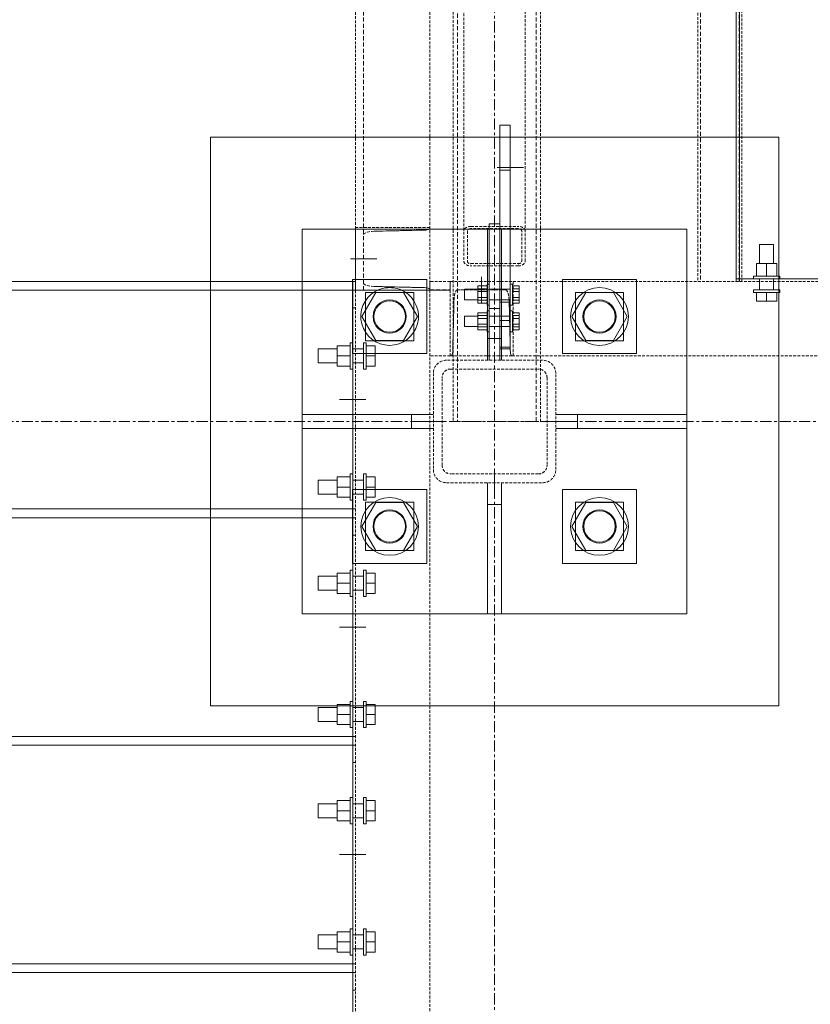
# Model space of a CAD drawing. Header units: millimetres. Extents: x -11210 to 34147, y -5506 to 4553.
# Tile 17 of 33: x 17525 to 18429, y 295 to 1421. Entities that reach past the tile are written whole.
import ezdxf

# ---------------------------------------------------------------- set-up
doc = ezdxf.new("R2010")
doc.units = ezdxf.units.MM
for name, pattern in [('Linia siatki', [22.225, 12.7, -3.175, 3.175, -3.175]), ('Ukryty', [7.14375, 4.7625, -2.38125]), ('Wyburzony', [4.8, 3.2, -1.6])]:
    doc.linetypes.add(name, pattern=pattern)
for name, color, linetype, lineweight in [('S-BEAM', 12, 'Continuous', 9), ('S-FNDN', 32, 'Continuous', 15), ('S-FSTN', 2, 'Continuous', 9), ('S-GRID', 1, 'Continuous', 9)]:
    doc.layers.add(name, color=color, linetype=linetype, lineweight=lineweight)

# ---------------------------------------------------------------- blocks, each defined once
blk = doc.blocks.new('PF-1 - PF-1-624972--1_20 Kopia 1')
at = {"layer": 'S-FNDN', "lineweight": 9}
for p, q in [((-7220.7, 1286.5), (-7870.7, 1286.5)), ((-7870.7, 1286.5), (-7870.7, 636.5)), ((-7220.7, 636.5), (-7220.7, 1286.5)), ((-7870.7, 636.5), (-7220.7, 636.5))]:
    blk.add_line(p, q, dxfattribs=at)
blk = doc.blocks.new('STAL RK - Ksztaltowniki zamkniete kwadratowe - RK50x3-638208--1_20 Kopia 1')
at = {"layer": 'S-BEAM', "linetype": 'Wyburzony'}
for p, q in [((600, 22.4), (-600, 22.4)), ((-600, -27.6), (600, -27.6))]:
    blk.add_line(p, q, dxfattribs=at)
at = {"layer": 'S-BEAM', "linetype": 'Ukryty'}
for p, q in [((600, 19.4), (-600, 19.4)), ((-600, -24.6), (600, -24.6))]:
    blk.add_line(p, q, dxfattribs=at)
blk = doc.blocks.new('C - 638211--1_20 Kopia 1')
at = {"layer": 'S-BEAM', "linetype": 'Wyburzony'}
for p, q in [((-6225.2, 1121.5), (-7596.5, 1121.5)), ((-7524.6, 1121.5), (-7524.6, 1036.5)), ((-5788.4, 1121.5), (-7524.6, 1121.5)), ((-5788.4, 1121.5), (-6225.2, 1121.5)), ((-6225.2, 1121.5), (-6225.2, 1036.5)), ((-5788.4, 1036.5), (-5788.4, 1121.5)), ((-7596.5, 1036.5), (-7596.5, 1111.5)), ((-7532.9, 1112), (-7588.2, 1112)), ((-6445.3, 1112), (-6427.3, 1112)), ((-6295.3, 1112), (-6277.3, 1112)), ((-6174.9, 1112), (-5838.7, 1112)), ((-7592.1, 1100.1), (-7593.5, 1042.5)), ((-7527.7, 1042.5), (-7529, 1100.1)), ((-6206.9, 1042.5), (-6198.5, 1100.1)), ((-5815.2, 1100.1), (-5806.8, 1042.5)), ((-7525.8, 1036.5), (-7596.5, 1036.5)), ((-7525.7, 1036.5), (-5795, 1036.5)), ((-5795, 1036.5), (-5788.4, 1036.5)), ((-5788.4, 1036.5), (-5795, 1036.5))]:
    blk.add_line(p, q, dxfattribs=at)
at = {"layer": 'S-BEAM', "linetype": 'Wyburzony', "flags": 128}
for points in [[(-7588.2, 1112), (-7589.2, 1111.6), (-7590.1, 1110.4), (-7590.9, 1108.6), (-7591.5, 1106.1), (-7591.9, 1103.2), (-7592.1, 1100.1)], [(-7529, 1100.1), (-7529.2, 1103.2), (-7529.7, 1106.1), (-7530.3, 1108.6), (-7531.1, 1110.4), (-7532, 1111.6), (-7532.9, 1112)], [(-6198.5, 1100.1), (-6197.7, 1102.4), (-6196.2, 1104.7), (-6193.9, 1106.8), (-6190.9, 1108.6), (-6187.4, 1110), (-6183.5, 1111.1), (-6179.3, 1111.8), (-6174.9, 1112)], [(-5838.7, 1112), (-5834.4, 1111.8), (-5830.1, 1111.1), (-5826.2, 1110), (-5822.7, 1108.6), (-5819.7, 1106.8), (-5817.5, 1104.7), (-5815.9, 1102.4), (-5815.2, 1100.1)], [(-7593.5, 1042.5), (-7593.6, 1040.9), (-7593.8, 1039.5), (-7594.1, 1038.2), (-7594.5, 1037.3), (-7594.9, 1036.7), (-7595.3, 1036.5)], [(-7525.8, 1036.5), (-7526.2, 1036.7), (-7526.6, 1037.3), (-7527, 1038.2), (-7527.4, 1039.5), (-7527.6, 1040.9), (-7527.7, 1042.5)], [(-6217.8, 1036.5), (-6216.5, 1036.6), (-6214.3, 1037), (-6212.4, 1037.5), (-6210.6, 1038.2), (-6209.1, 1039.1), (-6208, 1040.2), (-6207.2, 1041.3), (-6206.9, 1042.5)], [(-5806.8, 1042.5), (-5806.4, 1041.3), (-5805.6, 1040.2), (-5804.5, 1039.1), (-5803, 1038.2), (-5801.3, 1037.5), (-5799.3, 1037), (-5797.2, 1036.6), (-5795.8, 1036.5)]]:
    blk.add_lwpolyline(points, dxfattribs=at)
blk = doc.blocks.new('C - C240-638213--1_20 Kopia 1')
at = {"layer": 'S-BEAM', "linetype": 'Ukryty'}
blk.add_line((-42, 12.8), (-18.8, 12.8), dxfattribs=at)
blk = doc.blocks.new('C - 638212--1_20 Kopia 1')
at = {"layer": 'S-BEAM', "linetype": 'Wyburzony'}
for p, q in [((-7619.7, 1036.5), (-7619.7, 1121.5)), ((-7596.5, 1121.5), (-7619.7, 1121.5)), ((-7524.6, 1036.5), (-7524.6, 1121.5)), ((-7596.5, 1111.5), (-7596.5, 1036.5)), ((-7588.2, 1112), (-7532.9, 1112)), ((-7593.5, 1042.5), (-7592.1, 1100.1)), ((-7529, 1100.1), (-7527.7, 1042.5)), ((-7596.5, 1036.5), (-7619.7, 1036.5))]:
    blk.add_line(p, q, dxfattribs=at)
at = {"layer": 'S-BEAM', "linetype": 'Wyburzony', "flags": 128}
for points in [[(-7592.1, 1100.1), (-7591.9, 1103.2), (-7591.5, 1106.1), (-7590.9, 1108.6), (-7590.1, 1110.4), (-7589.2, 1111.6), (-7588.2, 1112)], [(-7532.9, 1112), (-7532, 1111.6), (-7531.1, 1110.4), (-7530.3, 1108.6), (-7529.7, 1106.1), (-7529.2, 1103.2), (-7529, 1100.1)], [(-7595.3, 1036.5), (-7594.9, 1036.7), (-7594.5, 1037.3), (-7594.1, 1038.2), (-7593.8, 1039.5), (-7593.6, 1040.9), (-7593.5, 1042.5)], [(-7527.7, 1042.5), (-7527.6, 1040.9), (-7527.4, 1039.5), (-7527, 1038.2), (-7526.6, 1037.3), (-7526.2, 1036.7), (-7525.8, 1036.5)]]:
    blk.add_lwpolyline(points, dxfattribs=at)
blk = doc.blocks.new('C - 638218--1_20 Kopia 1')
at = {"layer": 'S-BEAM', "linetype": 'Wyburzony'}
for p, q in [((-7619.9, 1183.4), (-7704.9, 1183.4)), ((-7704.9, 1183.4), (-7704.9, 1111.5)), ((-7683.4, 1179), (-7625.9, 1180.3)), ((-7625.9, 1114.5), (-7683.4, 1115.9)), ((-7704.9, 1111.5), (-7704.9, -1236.7)), ((-7619.9, 1111.5), (-7619.9, 1112.6)), ((-7619.9, 1111.5), (-7619.9, -1236.7))]:
    blk.add_line(p, q, dxfattribs=at)
at = {"layer": 'S-BEAM', "linetype": 'Wyburzony', "flags": 128}
for points in [[(-7625.9, 1180.3), (-7624.3, 1180.4), (-7622.9, 1180.7), (-7621.6, 1181), (-7620.7, 1181.4), (-7620.1, 1181.8), (-7619.9, 1182.2)], [(-7695.4, 1175.2), (-7695, 1176), (-7693.8, 1176.9), (-7691.9, 1177.7), (-7689.5, 1178.4), (-7686.6, 1178.8), (-7683.4, 1179)], [(-7683.4, 1115.9), (-7686.6, 1116.1), (-7689.5, 1116.5), (-7691.9, 1117.1), (-7693.8, 1117.9), (-7695, 1118.8), (-7695.4, 1119.7)], [(-7619.9, 1112.7), (-7620.1, 1113.1), (-7620.7, 1113.5), (-7621.6, 1113.9), (-7622.9, 1114.2), (-7624.3, 1114.4), (-7625.9, 1114.5)]]:
    blk.add_lwpolyline(points, dxfattribs=at)
blk = doc.blocks.new('C - C240-638220--1_20 Kopia 1')
at = {"layer": 'S-BEAM', "linetype": 'Ukryty'}
blk.add_line((-581.5, 12.8), (581.5, 12.8), dxfattribs=at)
blk = doc.blocks.new('C - 638219--1_20 Kopia 1')
at = {"layer": 'S-BEAM', "linetype": 'Wyburzony'}
for p, q in [((-7704.9, 2274.5), (-7704.9, 1111.5)), ((-7619.9, 2274.5), (-7619.9, 1111.5)), ((-7704.9, 1183.4), (-7619.9, 1183.4)), ((-7704.9, 1111.5), (-7704.9, 1183.4)), ((-7625.9, 1180.3), (-7683.4, 1179)), ((-7683.4, 1115.9), (-7625.9, 1114.5)), ((-7619.9, 1112.6), (-7619.9, 1111.5))]:
    blk.add_line(p, q, dxfattribs=at)
at = {"layer": 'S-BEAM', "linetype": 'Wyburzony', "flags": 128}
for points in [[(-7619.9, 1182.2), (-7620.1, 1181.8), (-7620.7, 1181.4), (-7621.6, 1181), (-7622.9, 1180.7), (-7624.3, 1180.4), (-7625.9, 1180.3)], [(-7683.4, 1179), (-7686.6, 1178.8), (-7689.5, 1178.4), (-7691.9, 1177.7), (-7693.8, 1176.9), (-7695, 1176), (-7695.4, 1175.2)], [(-7695.4, 1119.7), (-7695, 1118.8), (-7693.8, 1117.9), (-7691.9, 1117.2), (-7689.5, 1116.5), (-7686.6, 1116.1), (-7683.4, 1115.9)], [(-7625.9, 1114.5), (-7624.3, 1114.4), (-7622.9, 1114.2), (-7621.6, 1113.9), (-7620.7, 1113.5), (-7620.1, 1113.1), (-7619.9, 1112.7)]]:
    blk.add_lwpolyline(points, dxfattribs=at)
blk = doc.blocks.new('SHS _EN 10210-2_ - 638226--1_20 Kopia 1')
at = {"layer": 'S-BEAM', "linetype": 'Wyburzony'}
for p, q in [((-7490.7, 1031.5), (-7600.7, 1031.5)), ((-7615.7, 1016.5), (-7615.7, 906.5)), ((-7595.7, 1021.5), (-7495.7, 1021.5)), ((-7475.7, 906.5), (-7475.7, 1016.5)), ((-7605.7, 911.5), (-7605.7, 1011.5)), ((-7485.7, 1011.5), (-7485.7, 911.5)), ((-7495.7, 901.5), (-7595.7, 901.5)), ((-7600.7, 891.5), (-7490.7, 891.5))]:
    blk.add_line(p, q, dxfattribs=at)
for centre, radius, start, end in [((-7600.7, 1016.5), 15, 90, 180), ((-7490.7, 1016.5), 15, 360, 90), ((-7595.7, 1011.5), 10, 90, 180), ((-7495.7, 1011.5), 10, 0, 90), ((-7600.7, 906.5), 15, 180, 270), ((-7595.7, 911.5), 10, 180, 270), ((-7495.7, 911.5), 10, 270, 0), ((-7490.7, 906.5), 15, 270, 0)]:
    blk.add_arc(centre, radius, start, end, dxfattribs=at)
blk = doc.blocks.new('STAL RK - Ksztaltowniki zamkniete kwadratowe - RK100x5-659188--1_20 Kopia 1')
at = {"layer": 'S-BEAM', "linetype": 'Wyburzony'}
for p, q in [((-626.9, 47.4), (-722.5, 47.4)), ((-722.5, 47.4), (-722.5, 37.4)), ((658.1, 47.4), (-622.7, 47.4)), ((-722.5, -42.6), (-722.5, 37.4)), ((-722.5, -42.6), (-722.5, -52.6)), ((-722.5, -52.6), (722.5, -52.6))]:
    blk.add_line(p, q, dxfattribs=at)
at = {"layer": 'S-BEAM', "linetype": 'Ukryty'}
for p, q in [((722.5, 42.4), (-722.5, 42.4)), ((-722.5, -47.6), (722.5, -47.6))]:
    blk.add_line(p, q, dxfattribs=at)
blk = doc.blocks.new('Family - 664421--1_20 Kopia 1')
at = {"layer": 'S-FSTN'}
for p, q in [((-7765.7, 969.5), (-7640.7, 969.5)), ((-7765.7, 953.5), (-7765.7, 969.5)), ((-7640.7, 969.5), (-7615.7, 969.5)), ((-7640.7, 953.5), (-7640.7, 969.5)), ((-7640.7, 953.5), (-7765.7, 953.5)), ((-7615.7, 953.5), (-7640.7, 953.5))]:
    blk.add_line(p, q, dxfattribs=at)
blk = doc.blocks.new('Family - 664422--1_20 Kopia 1')
at = {"layer": 'S-FSTN'}
for p, q in [((-7553.7, 866.5), (-7553.7, 891.5)), ((-7537.7, 891.5), (-7537.7, 866.5)), ((-7553.7, 741.5), (-7553.7, 866.5)), ((-7537.7, 866.5), (-7553.7, 866.5)), ((-7537.7, 866.5), (-7537.7, 741.5)), ((-7537.7, 741.5), (-7553.7, 741.5))]:
    blk.add_line(p, q, dxfattribs=at)
blk = doc.blocks.new('Family - 664423--1_20 Kopia 1')
at = {"layer": 'S-FSTN'}
for p, q in [((-7553.7, 1056.5), (-7553.7, 1181.5)), ((-7553.7, 1181.5), (-7537.7, 1181.5)), ((-7537.7, 1181.5), (-7537.7, 1056.5)), ((-7553.7, 1031.5), (-7553.7, 1056.5)), ((-7553.7, 1056.5), (-7537.7, 1056.5)), ((-7537.7, 1056.5), (-7537.7, 1031.5))]:
    blk.add_line(p, q, dxfattribs=at)
blk = doc.blocks.new('Family - 664424--1_20 Kopia 1')
at = {"layer": 'S-FSTN'}
for p, q in [((-7475.7, 969.5), (-7450.7, 969.5)), ((-7450.7, 969.5), (-7325.7, 969.5)), ((-7450.7, 969.5), (-7450.7, 953.5)), ((-7325.7, 969.5), (-7325.7, 953.5)), ((-7450.7, 953.5), (-7475.7, 953.5)), ((-7325.7, 953.5), (-7450.7, 953.5))]:
    blk.add_line(p, q, dxfattribs=at)
blk = doc.blocks.new('Family - 664432--1_20 Kopia 1')
at = {"layer": 'S-FSTN'}
for p, q in [((-7265.7, 1121.5), (-7265.7, 2321.5)), ((-7596.5, 1111.5), (-7596.5, 1121.5)), ((-8945.7, 1111.5), (-7596.5, 1111.5))]:
    blk.add_line(p, q, dxfattribs=at)
blk = doc.blocks.new('Family - 664433--1_20 Kopia 1')
at = {"layer": 'S-FSTN'}
for p, q in [((-7269.6, 2318.5), (-7269.6, 1124.5)), ((-7269.6, 1124.5), (-7003.6, 1124.5))]:
    blk.add_line(p, q, dxfattribs=at)
blk = doc.blocks.new('Family - 664435--1_20 Kopia 1')
at = {"layer": 'S-FSTN'}
for p, q in [((-7269.6, 1124.5), (-7003.6, 1124.5)), ((-7269.6, 1121.5), (-7269.6, 1124.5)), ((-7029.6, 1121.5), (-7029.6, 1124.5)), ((-6999.6, 1121.5), (-6999.6, 1124.5))]:
    blk.add_line(p, q, dxfattribs=at)
blk = doc.blocks.new('Family - 664460--1_20 Kopia 1')
at = {"layer": 'S-FSTN'}
for p, q in [((-7707.9, 341.5), (-8901.9, 341.5)), ((-8901.9, 331.5), (-8901.9, 71.5)), ((-7707.9, 71.5), (-7707.9, 331.5)), ((-8901.9, 71.5), (-7707.9, 71.5))]:
    blk.add_line(p, q, dxfattribs=at)
blk = doc.blocks.new('Family - 664462--1_20 Kopia 1')
at = {"layer": 'S-FSTN'}
for p, q in [((-7704.9, 341.5), (-7707.9, 341.5)), ((-7707.9, 71.5), (-7707.9, 331.5)), ((-7704.9, 311.5), (-7707.9, 311.5)), ((-7704.9, 71.5), (-7707.9, 71.5))]:
    blk.add_line(p, q, dxfattribs=at)
blk = doc.blocks.new('Family - 664463--1_20 Kopia 1')
at = {"layer": 'S-FSTN'}
for p, q in [((-7707.9, 601.5), (-8901.9, 601.5)), ((-8901.9, 591.5), (-8901.9, 331.5)), ((-7707.9, 331.5), (-7707.9, 591.5)), ((-8901.9, 331.5), (-7707.9, 331.5))]:
    blk.add_line(p, q, dxfattribs=at)
blk = doc.blocks.new('Family - 664465--1_20 Kopia 1')
at = {"layer": 'S-FSTN'}
for p, q in [((-7704.9, 601.5), (-7707.9, 601.5)), ((-7707.9, 331.5), (-7707.9, 591.5)), ((-7704.9, 571.5), (-7707.9, 571.5)), ((-7704.9, 331.5), (-7707.9, 331.5))]:
    blk.add_line(p, q, dxfattribs=at)
blk = doc.blocks.new('Family - 664466--1_20 Kopia 1')
at = {"layer": 'S-FSTN'}
for p, q in [((-7707.9, 861.5), (-8901.9, 861.5)), ((-8901.9, 851.5), (-8901.9, 591.5)), ((-7707.9, 591.5), (-7707.9, 851.5)), ((-8901.9, 591.5), (-7707.9, 591.5))]:
    blk.add_line(p, q, dxfattribs=at)
blk = doc.blocks.new('Family - 664468--1_20 Kopia 1')
at = {"layer": 'S-FSTN'}
for p, q in [((-7704.9, 861.5), (-7707.9, 861.5)), ((-7707.9, 591.5), (-7707.9, 851.5)), ((-7704.9, 831.5), (-7707.9, 831.5)), ((-7704.9, 591.5), (-7707.9, 591.5))]:
    blk.add_line(p, q, dxfattribs=at)
blk = doc.blocks.new('Family - 664469--1_20 Kopia 1')
at = {"layer": 'S-FSTN'}
for p, q in [((-7707.9, 1121.5), (-8901.9, 1121.5)), ((-8901.9, 1121.5), (-8901.9, 851.5)), ((-7707.9, 851.5), (-7707.9, 1121.5)), ((-8901.9, 851.5), (-7707.9, 851.5))]:
    blk.add_line(p, q, dxfattribs=at)
blk = doc.blocks.new('Family - 664471--1_20 Kopia 1')
at = {"layer": 'S-FSTN'}
for p, q in [((-7707.9, 851.5), (-7707.9, 1121.5)), ((-7704.9, 1121.5), (-7707.9, 1121.5)), ((-7704.9, 1091.5), (-7707.9, 1091.5)), ((-7704.9, 851.5), (-7707.9, 851.5))]:
    blk.add_line(p, q, dxfattribs=at)
blk = doc.blocks.new('Family - 664485--1_20 Kopia 1')
at = {"layer": 'S-FSTN'}
for p, q in [((-7765.7, 1181.5), (-7765.7, 969.6)), ((-7575.1, 1181.5), (-7765.7, 1181.5)), ((-7553.7, 1181.5), (-7574.9, 1181.5)), ((-7516.5, 1181.5), (-7537.6, 1181.5)), ((-7325.7, 1181.5), (-7516.3, 1181.5)), ((-7325.7, 969.6), (-7325.7, 1181.5)), ((-7765.7, 953.5), (-7765.7, 741.5)), ((-7325.7, 741.5), (-7325.7, 953.5)), ((-7765.7, 741.5), (-7553.7, 741.5)), ((-7537.6, 741.5), (-7325.7, 741.5))]:
    blk.add_line(p, q, dxfattribs=at)
for centre, start, end in [((-7665.7, 1081.5), 90, 270), ((-7665.7, 1081.5), 270, 90), ((-7425.7, 1081.5), 90, 270), ((-7425.7, 1081.5), 270, 90), ((-7665.7, 841.5), 90, 270), ((-7665.7, 841.5), 270, 90), ((-7425.7, 841.5), 90, 270), ((-7425.7, 841.5), 270, 90)]:
    blk.add_arc(centre, 19, start, end, dxfattribs=at)
blk = doc.blocks.new('Family - 664493--1_20 Kopia 1')
at = {"layer": 'S-FSTN'}
for p, q in [((-7539.7, 1248.7), (-7539.7, 1300.4)), ((-7527.7, 1300.4), (-7539.7, 1300.4)), ((-7527.7, 1300.4), (-7527.7, 1248.7)), ((-7539.7, 1046.4), (-7539.7, 1248.7)), ((-7527.7, 1248.7), (-7539.7, 1248.7)), ((-7527.7, 1248.7), (-7527.7, 1046.4)), ((-7527.7, 1098), (-7539.7, 1098)), ((-7527.7, 1076.9), (-7539.7, 1076.9)), ((-7527.7, 1046.4), (-7539.7, 1046.4)), ((-7527.7, 1044.6), (-7539.7, 1044.6)), ((-7527.7, 1046.4), (-7527.7, 1045.1))]:
    blk.add_line(p, q, dxfattribs=at)
blk = doc.blocks.new('Family - 664500--1_20 Kopia 1')
at = {"layer": 'S-FSTN'}
for p, q in [((-7551.7, 1090.6), (-7551.7, 1187.5)), ((-7539.7, 1187.5), (-7551.7, 1187.5)), ((-7551.7, 1031.5), (-7551.7, 1090.6)), ((-7539.7, 1090.6), (-7551.7, 1090.6)), ((-7539.7, 1046.3), (-7539.7, 1031.5))]:
    blk.add_line(p, q, dxfattribs=at)
blk = doc.blocks.new('Family - 664988--1_20 Kopia 1')
at = {"layer": 'S-FSTN'}
for p, q in [((-7242.6, 1164), (-7242.6, 1142.3)), ((-7226.6, 1164), (-7242.6, 1164)), ((-7226.6, 1142.3), (-7226.6, 1164)), ((-7246.2, 1142.3), (-7234.6, 1142.3)), ((-7246.2, 1127.5), (-7246.2, 1142.3)), ((-7234.6, 1142.3), (-7223, 1142.3)), ((-7234.6, 1127.5), (-7234.6, 1142.3)), ((-7223, 1127.5), (-7223, 1142.3)), ((-7249.6, 1127.5), (-7249.6, 1124.5)), ((-7246.3, 1127.5), (-7249.6, 1127.5)), ((-7242.1, 1127.5), (-7246.2, 1127.5)), ((-7227.1, 1127.5), (-7242.1, 1127.5)), ((-7223, 1127.5), (-7227, 1127.5)), ((-7219.6, 1127.5), (-7222.9, 1127.5)), ((-7219.6, 1124.5), (-7219.6, 1127.5)), ((-7242.6, 1124.5), (-7242.6, 1112)), ((-7226.6, 1112), (-7226.6, 1124.5)), ((-7249.6, 1112), (-7249.6, 1109)), ((-7219.6, 1112), (-7249.6, 1112)), ((-7249.6, 1109), (-7246.3, 1109)), ((-7246.2, 1109), (-7242.1, 1109)), ((-7246.2, 1099), (-7246.2, 1109)), ((-7242.1, 1109), (-7227.1, 1109)), ((-7234.6, 1099), (-7234.6, 1109)), ((-7227, 1109), (-7223, 1109)), ((-7223, 1099), (-7223, 1109)), ((-7222.9, 1109), (-7219.6, 1109)), ((-7219.6, 1109), (-7219.6, 1112)), ((-7234.6, 1099), (-7246.2, 1099)), ((-7223, 1099), (-7234.6, 1099))]:
    blk.add_line(p, q, dxfattribs=at)
blk = doc.blocks.new('Family - 665028--1_20 Kopia 1')
at = {"layer": 'S-FSTN'}
for p, q in [((-7725.7, 374.5), (-7747.4, 374.5)), ((-7747.4, 374.5), (-7747.4, 358.5)), ((-7725.7, 366.5), (-7725.7, 378.1)), ((-7710.9, 378.1), (-7725.7, 378.1)), ((-7707.9, 381.5), (-7710.9, 381.5)), ((-7710.9, 381.5), (-7710.9, 378.2)), ((-7710.9, 378.1), (-7710.9, 374.1)), ((-7710.9, 374), (-7710.9, 359)), ((-7695.4, 374.5), (-7707.9, 374.5)), ((-7692.4, 381.5), (-7695.4, 381.5)), ((-7695.4, 381.5), (-7695.4, 351.5)), ((-7692.4, 378.2), (-7692.4, 381.5)), ((-7692.4, 374.1), (-7692.4, 378.1)), ((-7682.4, 378.1), (-7692.4, 378.1)), ((-7692.4, 359), (-7692.4, 374)), ((-7682.4, 378.1), (-7682.4, 366.5)), ((-7725.7, 354.9), (-7725.7, 366.5)), ((-7710.9, 366.5), (-7725.7, 366.5)), ((-7682.4, 366.5), (-7692.4, 366.5)), ((-7682.4, 366.5), (-7682.4, 354.9)), ((-7747.4, 358.5), (-7725.7, 358.5)), ((-7710.9, 354.9), (-7725.7, 354.9)), ((-7710.9, 359), (-7710.9, 354.9)), ((-7710.9, 354.8), (-7710.9, 351.5)), ((-7710.9, 351.5), (-7707.9, 351.5)), ((-7707.9, 358.5), (-7695.4, 358.5)), ((-7695.4, 351.5), (-7692.4, 351.5)), ((-7692.4, 354.9), (-7692.4, 359)), ((-7682.4, 354.9), (-7692.4, 354.9)), ((-7692.4, 351.5), (-7692.4, 354.8))]:
    blk.add_line(p, q, dxfattribs=at)
blk = doc.blocks.new('Family - 665029--1_20 Kopia 1')
at = {"layer": 'S-FSTN'}
for p, q in [((-7707.9, 531.5), (-7710.9, 531.5)), ((-7710.9, 531.5), (-7710.9, 528.2)), ((-7692.4, 531.5), (-7695.4, 531.5)), ((-7695.4, 531.5), (-7695.4, 501.5)), ((-7692.4, 528.2), (-7692.4, 531.5)), ((-7725.7, 524.5), (-7747.4, 524.5)), ((-7747.4, 524.5), (-7747.4, 508.5)), ((-7725.7, 516.5), (-7725.7, 528.1)), ((-7710.9, 528.1), (-7725.7, 528.1)), ((-7710.9, 528.1), (-7710.9, 524.1)), ((-7710.9, 524), (-7710.9, 509)), ((-7695.4, 524.5), (-7707.9, 524.5)), ((-7692.4, 524.1), (-7692.4, 528.1)), ((-7682.4, 528.1), (-7692.4, 528.1)), ((-7692.4, 509), (-7692.4, 524)), ((-7682.4, 528.1), (-7682.4, 516.5)), ((-7747.4, 508.5), (-7725.7, 508.5)), ((-7725.7, 504.9), (-7725.7, 516.5)), ((-7710.9, 516.5), (-7725.7, 516.5)), ((-7710.9, 509), (-7710.9, 504.9)), ((-7707.9, 508.5), (-7695.4, 508.5)), ((-7682.4, 516.5), (-7692.4, 516.5)), ((-7692.4, 504.9), (-7692.4, 509)), ((-7682.4, 516.5), (-7682.4, 504.9)), ((-7710.9, 504.9), (-7725.7, 504.9)), ((-7710.9, 504.8), (-7710.9, 501.5)), ((-7710.9, 501.5), (-7707.9, 501.5)), ((-7695.4, 501.5), (-7692.4, 501.5)), ((-7682.4, 504.9), (-7692.4, 504.9)), ((-7692.4, 501.5), (-7692.4, 504.8))]:
    blk.add_line(p, q, dxfattribs=at)
blk = doc.blocks.new('Family - 665032--1_20 Kopia 1')
at = {"layer": 'S-FSTN'}
for p, q in [((-7725.7, 634.5), (-7747.4, 634.5)), ((-7747.4, 634.5), (-7747.4, 618.5)), ((-7725.7, 626.5), (-7725.7, 638.1)), ((-7710.9, 638.1), (-7725.7, 638.1)), ((-7707.9, 641.5), (-7710.9, 641.5)), ((-7710.9, 641.5), (-7710.9, 638.2)), ((-7710.9, 638.1), (-7710.9, 634.1)), ((-7710.9, 634), (-7710.9, 619)), ((-7695.4, 634.5), (-7707.9, 634.5)), ((-7692.4, 641.5), (-7695.4, 641.5)), ((-7695.4, 641.5), (-7695.4, 611.5)), ((-7692.4, 638.2), (-7692.4, 641.5)), ((-7692.4, 634.1), (-7692.4, 638.1)), ((-7682.4, 638.1), (-7692.4, 638.1)), ((-7692.4, 619), (-7692.4, 634)), ((-7682.4, 638.1), (-7682.4, 626.5)), ((-7725.7, 614.9), (-7725.7, 626.5)), ((-7710.9, 626.5), (-7725.7, 626.5)), ((-7682.4, 626.5), (-7692.4, 626.5)), ((-7682.4, 626.5), (-7682.4, 614.9)), ((-7747.4, 618.5), (-7725.7, 618.5)), ((-7710.9, 614.9), (-7725.7, 614.9)), ((-7710.9, 619), (-7710.9, 614.9)), ((-7710.9, 614.8), (-7710.9, 611.5)), ((-7710.9, 611.5), (-7707.9, 611.5)), ((-7707.9, 618.5), (-7695.4, 618.5)), ((-7695.4, 611.5), (-7692.4, 611.5)), ((-7692.4, 614.9), (-7692.4, 619)), ((-7682.4, 614.9), (-7692.4, 614.9)), ((-7692.4, 611.5), (-7692.4, 614.8))]:
    blk.add_line(p, q, dxfattribs=at)
blk = doc.blocks.new('Family - 665033--1_20 Kopia 1')
at = {"layer": 'S-FSTN'}
for p, q in [((-7725.7, 776.5), (-7725.7, 788.1)), ((-7710.9, 788.1), (-7725.7, 788.1)), ((-7707.9, 791.5), (-7710.9, 791.5)), ((-7710.9, 791.5), (-7710.9, 788.2)), ((-7710.9, 788.1), (-7710.9, 784.1)), ((-7692.4, 791.5), (-7695.4, 791.5)), ((-7695.4, 791.5), (-7695.4, 761.5)), ((-7692.4, 788.2), (-7692.4, 791.5)), ((-7692.4, 784.1), (-7692.4, 788.1)), ((-7682.4, 788.1), (-7692.4, 788.1)), ((-7682.4, 788.1), (-7682.4, 776.5)), ((-7725.7, 784.5), (-7747.4, 784.5)), ((-7747.4, 784.5), (-7747.4, 768.5)), ((-7710.9, 784), (-7710.9, 769)), ((-7695.4, 784.5), (-7707.9, 784.5)), ((-7692.4, 769), (-7692.4, 784)), ((-7747.4, 768.5), (-7725.7, 768.5)), ((-7725.7, 764.9), (-7725.7, 776.5)), ((-7710.9, 776.5), (-7725.7, 776.5)), ((-7710.9, 769), (-7710.9, 764.9)), ((-7707.9, 768.5), (-7695.4, 768.5)), ((-7682.4, 776.5), (-7692.4, 776.5)), ((-7692.4, 764.9), (-7692.4, 769)), ((-7682.4, 776.5), (-7682.4, 764.9)), ((-7710.9, 764.9), (-7725.7, 764.9)), ((-7710.9, 764.8), (-7710.9, 761.5)), ((-7710.9, 761.5), (-7707.9, 761.5)), ((-7695.4, 761.5), (-7692.4, 761.5)), ((-7682.4, 764.9), (-7692.4, 764.9)), ((-7692.4, 761.5), (-7692.4, 764.8))]:
    blk.add_line(p, q, dxfattribs=at)
blk = doc.blocks.new('Family - 665036--1_20 Kopia 1')
at = {"layer": 'S-FSTN'}
for p, q in [((-7707.9, 901.5), (-7710.9, 901.5)), ((-7710.9, 901.5), (-7710.9, 898.2)), ((-7692.4, 901.5), (-7695.4, 901.5)), ((-7695.4, 901.5), (-7695.4, 871.5)), ((-7692.4, 898.2), (-7692.4, 901.5)), ((-7725.7, 894.5), (-7747.4, 894.5)), ((-7747.4, 894.5), (-7747.4, 878.5)), ((-7725.7, 886.5), (-7725.7, 898.1)), ((-7710.9, 898.1), (-7725.7, 898.1)), ((-7710.9, 898.1), (-7710.9, 894.1)), ((-7710.9, 894), (-7710.9, 879)), ((-7695.4, 894.5), (-7707.9, 894.5)), ((-7692.4, 894.1), (-7692.4, 898.1)), ((-7682.4, 898.1), (-7692.4, 898.1)), ((-7692.4, 879), (-7692.4, 894)), ((-7682.4, 898.1), (-7682.4, 886.5)), ((-7747.4, 878.5), (-7725.7, 878.5)), ((-7725.7, 874.9), (-7725.7, 886.5)), ((-7710.9, 886.5), (-7725.7, 886.5)), ((-7710.9, 879), (-7710.9, 874.9)), ((-7707.9, 878.5), (-7695.4, 878.5)), ((-7682.4, 886.5), (-7692.4, 886.5)), ((-7692.4, 874.9), (-7692.4, 879)), ((-7682.4, 886.5), (-7682.4, 874.9)), ((-7710.9, 874.9), (-7725.7, 874.9)), ((-7710.9, 874.8), (-7710.9, 871.5)), ((-7710.9, 871.5), (-7707.9, 871.5)), ((-7695.4, 871.5), (-7692.4, 871.5)), ((-7682.4, 874.9), (-7692.4, 874.9)), ((-7692.4, 871.5), (-7692.4, 874.8))]:
    blk.add_line(p, q, dxfattribs=at)
blk = doc.blocks.new('Family - 665037--1_20 Kopia 1')
at = {"layer": 'S-FSTN'}
for p, q in [((-7725.7, 1036.5), (-7725.7, 1048.1)), ((-7710.9, 1048.1), (-7725.7, 1048.1)), ((-7707.9, 1051.5), (-7710.9, 1051.5)), ((-7710.9, 1051.5), (-7710.9, 1048.2)), ((-7710.9, 1048.1), (-7710.9, 1044.1)), ((-7692.4, 1051.5), (-7695.4, 1051.5)), ((-7695.4, 1051.5), (-7695.4, 1021.5)), ((-7692.4, 1048.2), (-7692.4, 1051.5)), ((-7692.4, 1044.1), (-7692.4, 1048.1)), ((-7682.4, 1048.1), (-7692.4, 1048.1)), ((-7682.4, 1048.1), (-7682.4, 1036.5)), ((-7725.7, 1044.5), (-7747.4, 1044.5)), ((-7747.4, 1044.5), (-7747.4, 1028.5)), ((-7725.7, 1024.9), (-7725.7, 1036.5)), ((-7710.9, 1036.5), (-7725.7, 1036.5)), ((-7710.9, 1044), (-7710.9, 1029)), ((-7695.4, 1044.5), (-7707.9, 1044.5)), ((-7692.4, 1029), (-7692.4, 1044)), ((-7682.4, 1036.5), (-7692.4, 1036.5)), ((-7682.4, 1036.5), (-7682.4, 1024.9)), ((-7747.4, 1028.5), (-7725.7, 1028.5)), ((-7710.9, 1024.9), (-7725.7, 1024.9)), ((-7710.9, 1029), (-7710.9, 1024.9)), ((-7710.9, 1024.8), (-7710.9, 1021.5)), ((-7707.9, 1028.5), (-7695.4, 1028.5)), ((-7692.4, 1024.9), (-7692.4, 1029)), ((-7682.4, 1024.9), (-7692.4, 1024.9)), ((-7692.4, 1021.5), (-7692.4, 1024.8)), ((-7710.9, 1021.5), (-7707.9, 1021.5)), ((-7695.4, 1021.5), (-7692.4, 1021.5))]:
    blk.add_line(p, q, dxfattribs=at)
blk = doc.blocks.new('Family - 665054--1_20 Kopia 1')
at = {"layer": 'S-FSTN'}
for p, q in [((-7623.2, 1123.9), (-7708.1, 1123.9)), ((-7708.1, 1123.9), (-7708.1, 1039.1)), ((-7623.2, 1039.1), (-7623.2, 1123.9)), ((-7681.5, 1109), (-7697.4, 1081.5)), ((-7683.6, 1109.1), (-7693.3, 1109.1)), ((-7693.3, 1109.1), (-7693.3, 1099.4)), ((-7647.9, 1109.1), (-7683.4, 1109.1)), ((-7649.8, 1109), (-7681.5, 1109)), ((-7633.9, 1081.5), (-7649.8, 1109)), ((-7638.1, 1109.1), (-7647.8, 1109.1)), ((-7638.1, 1099.4), (-7638.1, 1109.1)), ((-7693.3, 1099.2), (-7693.3, 1088.8)), ((-7638.1, 1088.8), (-7638.1, 1099.2)), ((-7697.4, 1081.5), (-7681.5, 1054)), ((-7693.3, 1088.6), (-7693.3, 1074.4)), ((-7649.8, 1054), (-7633.9, 1081.5)), ((-7638.1, 1074.4), (-7638.1, 1088.6)), ((-7693.3, 1074.2), (-7693.3, 1063.8)), ((-7638.1, 1063.8), (-7638.1, 1074.2)), ((-7693.3, 1063.6), (-7693.3, 1053.9)), ((-7638.1, 1053.9), (-7638.1, 1063.6)), ((-7693.3, 1053.9), (-7683.6, 1053.9)), ((-7683.4, 1053.9), (-7647.9, 1053.9)), ((-7681.5, 1054), (-7649.8, 1054)), ((-7647.8, 1053.9), (-7638.1, 1053.9)), ((-7708.1, 1039.1), (-7623.2, 1039.1))]:
    blk.add_line(p, q, dxfattribs=at)
for radius, start, end in [(33, 90, 105), (33, 75, 90), (33, 120, 270), (33, 113.7634, 120), (33, 105, 113.312), (33, 270, 60), (33, 66.688, 75), (33, 60, 66.2366), (18, 90, 270), (18, 270, 90)]:
    blk.add_arc((-7665.7, 1081.5), radius, start, end, dxfattribs=at)
blk = doc.blocks.new('Family - 665055--1_20 Kopia 1')
at = {"layer": 'S-FSTN'}
for p, q in [((-7383.2, 1123.9), (-7468.1, 1123.9)), ((-7468.1, 1123.9), (-7468.1, 1039.1)), ((-7383.2, 1039.1), (-7383.2, 1123.9)), ((-7441.5, 1109), (-7457.4, 1081.5)), ((-7443.6, 1109.1), (-7453.3, 1109.1)), ((-7453.3, 1109.1), (-7453.3, 1099.4)), ((-7407.9, 1109.1), (-7443.4, 1109.1)), ((-7409.8, 1109), (-7441.5, 1109)), ((-7393.9, 1081.5), (-7409.8, 1109)), ((-7398.1, 1109.1), (-7407.8, 1109.1)), ((-7398.1, 1099.4), (-7398.1, 1109.1)), ((-7453.3, 1099.2), (-7453.3, 1088.8)), ((-7398.1, 1088.8), (-7398.1, 1099.2)), ((-7457.4, 1081.5), (-7441.5, 1054)), ((-7453.3, 1088.6), (-7453.3, 1074.4)), ((-7409.8, 1054), (-7393.9, 1081.5)), ((-7398.1, 1074.4), (-7398.1, 1088.6)), ((-7453.3, 1074.2), (-7453.3, 1063.8)), ((-7398.1, 1063.8), (-7398.1, 1074.2)), ((-7453.3, 1063.6), (-7453.3, 1053.9)), ((-7398.1, 1053.9), (-7398.1, 1063.6)), ((-7453.3, 1053.9), (-7443.6, 1053.9)), ((-7443.4, 1053.9), (-7407.9, 1053.9)), ((-7441.5, 1054), (-7409.8, 1054)), ((-7407.8, 1053.9), (-7398.1, 1053.9)), ((-7468.1, 1039.1), (-7383.2, 1039.1))]:
    blk.add_line(p, q, dxfattribs=at)
for radius, start, end in [(33, 90, 270), (33, 270, 90), (18, 90, 270), (18, 270, 90)]:
    blk.add_arc((-7425.7, 1081.5), radius, start, end, dxfattribs=at)
blk = doc.blocks.new('Family - 665056--1_20 Kopia 1')
at = {"layer": 'S-FSTN'}
for p, q in [((-7623.2, 883.9), (-7708.1, 883.9)), ((-7708.1, 883.9), (-7708.1, 799.1)), ((-7623.2, 799.1), (-7623.2, 883.9)), ((-7681.5, 869), (-7697.4, 841.5)), ((-7683.6, 869.1), (-7693.3, 869.1)), ((-7693.3, 869.1), (-7693.3, 859.4)), ((-7647.9, 869.1), (-7683.4, 869.1)), ((-7649.8, 869), (-7681.5, 869)), ((-7633.9, 841.5), (-7649.8, 869)), ((-7638.1, 869.1), (-7647.8, 869.1)), ((-7638.1, 859.4), (-7638.1, 869.1)), ((-7693.3, 859.2), (-7693.3, 848.8)), ((-7638.1, 848.8), (-7638.1, 859.2)), ((-7693.3, 848.6), (-7693.3, 834.4)), ((-7638.1, 834.4), (-7638.1, 848.6)), ((-7697.4, 841.5), (-7681.5, 814)), ((-7693.3, 834.2), (-7693.3, 823.8)), ((-7649.8, 814), (-7633.9, 841.5)), ((-7638.1, 823.8), (-7638.1, 834.2)), ((-7693.3, 823.6), (-7693.3, 813.9)), ((-7638.1, 813.9), (-7638.1, 823.6)), ((-7693.3, 813.9), (-7683.6, 813.9)), ((-7683.4, 813.9), (-7647.9, 813.9)), ((-7681.5, 814), (-7649.8, 814)), ((-7647.8, 813.9), (-7638.1, 813.9)), ((-7708.1, 799.1), (-7623.2, 799.1))]:
    blk.add_line(p, q, dxfattribs=at)
for radius, start, end in [(33, 90, 270), (33, 270, 90), (18, 90, 270), (18, 270, 90)]:
    blk.add_arc((-7665.7, 841.5), radius, start, end, dxfattribs=at)
blk = doc.blocks.new('Family - 665057--1_20 Kopia 1')
at = {"layer": 'S-FSTN'}
for p, q in [((-7383.2, 883.9), (-7468.1, 883.9)), ((-7468.1, 883.9), (-7468.1, 799.1)), ((-7383.2, 799.1), (-7383.2, 883.9)), ((-7441.5, 869), (-7457.4, 841.5)), ((-7443.6, 869.1), (-7453.3, 869.1)), ((-7453.3, 869.1), (-7453.3, 859.4)), ((-7407.9, 869.1), (-7443.4, 869.1)), ((-7409.8, 869), (-7441.5, 869)), ((-7393.9, 841.5), (-7409.8, 869)), ((-7398.1, 869.1), (-7407.8, 869.1)), ((-7398.1, 859.4), (-7398.1, 869.1)), ((-7453.3, 859.2), (-7453.3, 848.8)), ((-7398.1, 848.8), (-7398.1, 859.2)), ((-7453.3, 848.6), (-7453.3, 834.4)), ((-7398.1, 834.4), (-7398.1, 848.6)), ((-7457.4, 841.5), (-7441.5, 814)), ((-7453.3, 834.2), (-7453.3, 823.8)), ((-7409.8, 814), (-7393.9, 841.5)), ((-7398.1, 823.8), (-7398.1, 834.2)), ((-7453.3, 823.6), (-7453.3, 813.9)), ((-7398.1, 813.9), (-7398.1, 823.6)), ((-7453.3, 813.9), (-7443.6, 813.9)), ((-7443.4, 813.9), (-7407.9, 813.9)), ((-7441.5, 814), (-7409.8, 814)), ((-7407.8, 813.9), (-7398.1, 813.9)), ((-7468.1, 799.1), (-7383.2, 799.1))]:
    blk.add_line(p, q, dxfattribs=at)
for radius, start, end in [(33, 90, 270), (33, 270, 90), (18, 90, 270), (18, 270, 90)]:
    blk.add_arc((-7425.7, 841.5), radius, start, end, dxfattribs=at)
blk = doc.blocks.new('Family - 665065--1_20 Kopia 1')
at = {"layer": 'S-FSTN'}
for p, q in [((-7565, 1110), (-7565, 1116.4)), ((-7554.2, 1116.4), (-7565, 1116.4)), ((-7551.7, 1118.6), (-7554.2, 1118.6)), ((-7554.2, 1118.6), (-7554.2, 1116.4)), ((-7554.2, 1116.4), (-7554.2, 1115.8)), ((-7554.2, 1115.7), (-7554.2, 1094.6)), ((-7525.2, 1118.6), (-7527.7, 1118.6)), ((-7525.2, 1116.4), (-7525.2, 1118.6)), ((-7525.2, 1115.8), (-7525.2, 1116.4)), ((-7517.7, 1116.4), (-7525.2, 1116.4)), ((-7525.2, 1094.6), (-7525.2, 1115.7)), ((-7517.7, 1116.4), (-7517.7, 1110)), ((-7565, 1112.6), (-7580.2, 1112.6)), ((-7580.2, 1112.6), (-7580.2, 1111.1)), ((-7580.2, 1111.1), (-7580.2, 1100.6)), ((-7554.2, 1113), (-7565, 1113)), ((-7565, 1100.1), (-7565, 1110)), ((-7554.2, 1110), (-7565, 1110)), ((-7554.2, 1103.2), (-7565, 1103.2)), ((-7527.7, 1112.6), (-7551.7, 1112.6)), ((-7517.7, 1113), (-7525.2, 1113)), ((-7517.7, 1110), (-7525.2, 1110)), ((-7517.7, 1103.2), (-7525.2, 1103.2)), ((-7517.7, 1110), (-7517.7, 1100.1)), ((-7580.2, 1100.6), (-7565, 1100.6)), ((-7565, 1096.7), (-7565, 1100.1)), ((-7554.2, 1100.1), (-7565, 1100.1)), ((-7554.2, 1096.7), (-7565, 1096.7)), ((-7554.2, 1094.6), (-7551.7, 1094.6)), ((-7551.7, 1100.6), (-7527.7, 1100.6)), ((-7527.7, 1094.6), (-7525.2, 1094.6)), ((-7517.7, 1100.1), (-7525.2, 1100.1)), ((-7517.7, 1096.7), (-7525.2, 1096.7)), ((-7517.7, 1100.1), (-7517.7, 1096.7)), ((-7565, 1082), (-7580.2, 1082)), ((-7580.2, 1082), (-7580.2, 1080.6)), ((-7565, 1079.4), (-7565, 1085.9)), ((-7554.2, 1085.9), (-7565, 1085.9)), ((-7554.2, 1082.5), (-7565, 1082.5)), ((-7551.7, 1088), (-7554.2, 1088)), ((-7554.2, 1088), (-7554.2, 1085.9)), ((-7554.2, 1085.9), (-7554.2, 1085.2)), ((-7554.2, 1085.2), (-7554.2, 1064)), ((-7527.7, 1082), (-7551.7, 1082)), ((-7525.2, 1088), (-7527.7, 1088)), ((-7525.2, 1085.9), (-7525.2, 1088)), ((-7525.2, 1085.2), (-7525.2, 1085.9)), ((-7517.7, 1085.9), (-7525.2, 1085.9)), ((-7525.2, 1064), (-7525.2, 1085.2)), ((-7517.7, 1082.5), (-7525.2, 1082.5)), ((-7517.7, 1085.9), (-7517.7, 1079.4)), ((-7580.2, 1080.6), (-7580.2, 1070)), ((-7580.2, 1070), (-7565, 1070)), ((-7565, 1069.6), (-7565, 1079.4)), ((-7554.2, 1079.4), (-7565, 1079.4)), ((-7554.2, 1072.6), (-7565, 1072.6)), ((-7565, 1066.2), (-7565, 1069.6)), ((-7554.2, 1069.6), (-7565, 1069.6)), ((-7551.7, 1070), (-7527.7, 1070)), ((-7517.7, 1079.4), (-7525.2, 1079.4)), ((-7517.7, 1072.6), (-7525.2, 1072.6)), ((-7517.7, 1069.6), (-7525.2, 1069.6)), ((-7517.7, 1079.4), (-7517.7, 1069.6)), ((-7517.7, 1069.6), (-7517.7, 1066.2)), ((-7554.2, 1066.2), (-7565, 1066.2)), ((-7554.2, 1064), (-7551.7, 1064)), ((-7527.7, 1064), (-7525.2, 1064)), ((-7517.7, 1066.2), (-7525.2, 1066.2))]:
    blk.add_line(p, q, dxfattribs=at)
blk = doc.blocks.new('Family - 665329--1_20 Kopia 1')
at = {"layer": 'S-FSTN'}
blk.add_line((-7560.6, 1127), (-7560.6, 1097), dxfattribs=at)
blk = doc.blocks.new('Family - 665528--1_20 Kopia 1')
at = {"layer": 'S-FSTN'}
blk.add_line((-7680.4, 1147.4), (-7710.4, 1147.4), dxfattribs=at)
blk = doc.blocks.new('Family - 665543--1_20 Kopia 1')
at = {"layer": 'S-FSTN'}
for p, q in [((-7707.9, 481.5), (-7707.9, 451.5)), ((-7692.9, 466.5), (-7722.9, 466.5))]:
    blk.add_line(p, q, dxfattribs=at)
blk = doc.blocks.new('Family - 665545--1_20 Kopia 1')
at = {"layer": 'S-FSTN'}
for p, q in [((-7707.9, 741.5), (-7707.9, 711.5)), ((-7692.9, 726.5), (-7722.9, 726.5))]:
    blk.add_line(p, q, dxfattribs=at)
blk = doc.blocks.new('Family - 665547--1_20 Kopia 1')
at = {"layer": 'S-FSTN'}
for p, q in [((-7707.9, 1001.5), (-7707.9, 971.5)), ((-7692.9, 986.5), (-7722.9, 986.5))]:
    blk.add_line(p, q, dxfattribs=at)
blk = doc.blocks.new('Family - 665587--1_20 Kopia 1')
at = {"layer": 'S-FSTN'}
blk.add_line((-7545.7, 906.5), (-7545.7, 876.5), dxfattribs=at)
blk = doc.blocks.new('Family - 665588--1_20 Kopia 1')
at = {"layer": 'S-FSTN'}
blk.add_line((-7460.7, 961.5), (-7490.7, 961.5), dxfattribs=at)
blk = doc.blocks.new('Family - 665589--1_20 Kopia 1')
at = {"layer": 'S-FSTN'}
blk.add_line((-7600.7, 961.5), (-7630.7, 961.5), dxfattribs=at)
blk = doc.blocks.new('Family - 665623--1_20 Kopia 1')
at = {"layer": 'S-FSTN'}
blk.add_line((-7512.7, 1251.9), (-7542.7, 1251.9), dxfattribs=at)

msp = doc.modelspace()

# ---------------------------------------------------------------- linework, layer by layer
at = {"layer": 'S-BEAM', "linetype": 'Wyburzony'}
for p, q in [((18032.6, 2176.7), (18032.6, 1144.5)), ((18102.6, 1144.5), (18102.6, 2176.7)), ((18040.6, 1184.6), (18094.6, 1184.6)), ((18094.6, 1182), (18040.6, 1182)), ((18036.6, 1179.4), (18036.6, 1144.5)), ((18098.6, 1144.5), (18098.6, 1179.4)), ((18040.6, 1142), (18094.6, 1142)), ((18094.6, 1139.4), (18040.6, 1139.4))]:
    msp.add_line(p, q, dxfattribs=at)
for centre, major_axis, start_param, end_param in [((18040.6, 1179.4), (8, 0), 1.570796, 3.105219), ((18040.6, 1179.4), (4, 0), 1.570796, 3.141593), ((18094.6, 1179.4), (8, 0), 0.036374, 1.570796), ((18094.6, 1179.4), (4, 0), 0, 1.570796), ((18040.6, 1144.5), (8, 0), 3.141593, 4.712389), ((18040.6, 1144.5), (4, 0), 3.141593, 4.712389), ((18094.6, 1144.5), (8, 0), 4.712389, 6.283185), ((18094.6, 1144.5), (4, 0), 4.712389, 6.283185)]:
    msp.add_ellipse(centre, major_axis=major_axis, ratio=0.645883, start_param=start_param, end_param=end_param, dxfattribs=at)
at = {"layer": 'S-GRID', "linetype": 'Linia siatki'}
for p, q in [((18067.6, 4552.8), (18067.6, -5018.9)), ((14704.3, 961.5), (24096.8, 961.5))]:
    msp.add_line(p, q, dxfattribs=at)

# ---------------------------------------------------------------- block references
at = {"layer": 'S-BEAM', "linetype": 'Ukryty'}
for name, p, rotation in [('STAL RK - Ksztaltowniki zamkniete kwadratowe - RK100x5-659188--1_20 Kopia 1', (18067.6, 1684), 90), ('STAL RK - Ksztaltowniki zamkniete kwadratowe - RK50x3-638208--1_20 Kopia 1', (18322.6, 1721.5), 89.99999999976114), ('C - C240-638220--1_20 Kopia 1', (17930.7, 1693), 90)]:
    msp.add_blockref(name, p, dxfattribs=dict(at, rotation=rotation))
at = {"layer": 'S-BEAM', "linetype": 'Wyburzony'}
for name in ['C - 638219--1_20 Kopia 1', 'C - 638218--1_20 Kopia 1', 'C - 638212--1_20 Kopia 1', 'C - 638211--1_20 Kopia 1', 'SHS _EN 10210-2_ - 638226--1_20 Kopia 1']:
    msp.add_blockref(name, (25613.3, 0), dxfattribs=at)
at = {"layer": 'S-BEAM', "linetype": 'Ukryty'}
msp.add_blockref('C - C240-638213--1_20 Kopia 1', (18035.6, 1099.2), dxfattribs=at)
at = {"layer": 'S-FNDN', "lineweight": 9}
msp.add_blockref('PF-1 - PF-1-624972--1_20 Kopia 1', (25613.3, 0), dxfattribs=at)
at = {"layer": 'S-FSTN'}
for name in ['Family - 664432--1_20 Kopia 1', 'Family - 664433--1_20 Kopia 1', 'Family - 664493--1_20 Kopia 1', 'Family - 665623--1_20 Kopia 1', 'Family - 664500--1_20 Kopia 1', 'Family - 664485--1_20 Kopia 1', 'Family - 664423--1_20 Kopia 1', 'Family - 664988--1_20 Kopia 1', 'Family - 665528--1_20 Kopia 1', 'Family - 665329--1_20 Kopia 1', 'Family - 664469--1_20 Kopia 1', 'Family - 665054--1_20 Kopia 1', 'Family - 664471--1_20 Kopia 1', 'Family - 665065--1_20 Kopia 1', 'Family - 665055--1_20 Kopia 1', 'Family - 664435--1_20 Kopia 1', 'Family - 665037--1_20 Kopia 1', 'Family - 665547--1_20 Kopia 1', 'Family - 664421--1_20 Kopia 1', 'Family - 664424--1_20 Kopia 1', 'Family - 665589--1_20 Kopia 1', 'Family - 665588--1_20 Kopia 1', 'Family - 665036--1_20 Kopia 1', 'Family - 665587--1_20 Kopia 1', 'Family - 664422--1_20 Kopia 1', 'Family - 665056--1_20 Kopia 1', 'Family - 665057--1_20 Kopia 1', 'Family - 664466--1_20 Kopia 1', 'Family - 664468--1_20 Kopia 1', 'Family - 665033--1_20 Kopia 1', 'Family - 665545--1_20 Kopia 1', 'Family - 665032--1_20 Kopia 1', 'Family - 664463--1_20 Kopia 1', 'Family - 664465--1_20 Kopia 1', 'Family - 665029--1_20 Kopia 1', 'Family - 665543--1_20 Kopia 1', 'Family - 665028--1_20 Kopia 1', 'Family - 664460--1_20 Kopia 1', 'Family - 664462--1_20 Kopia 1']:
    msp.add_blockref(name, (25613.3, 0), dxfattribs=at)

doc.saveas('drawing.dxf')
